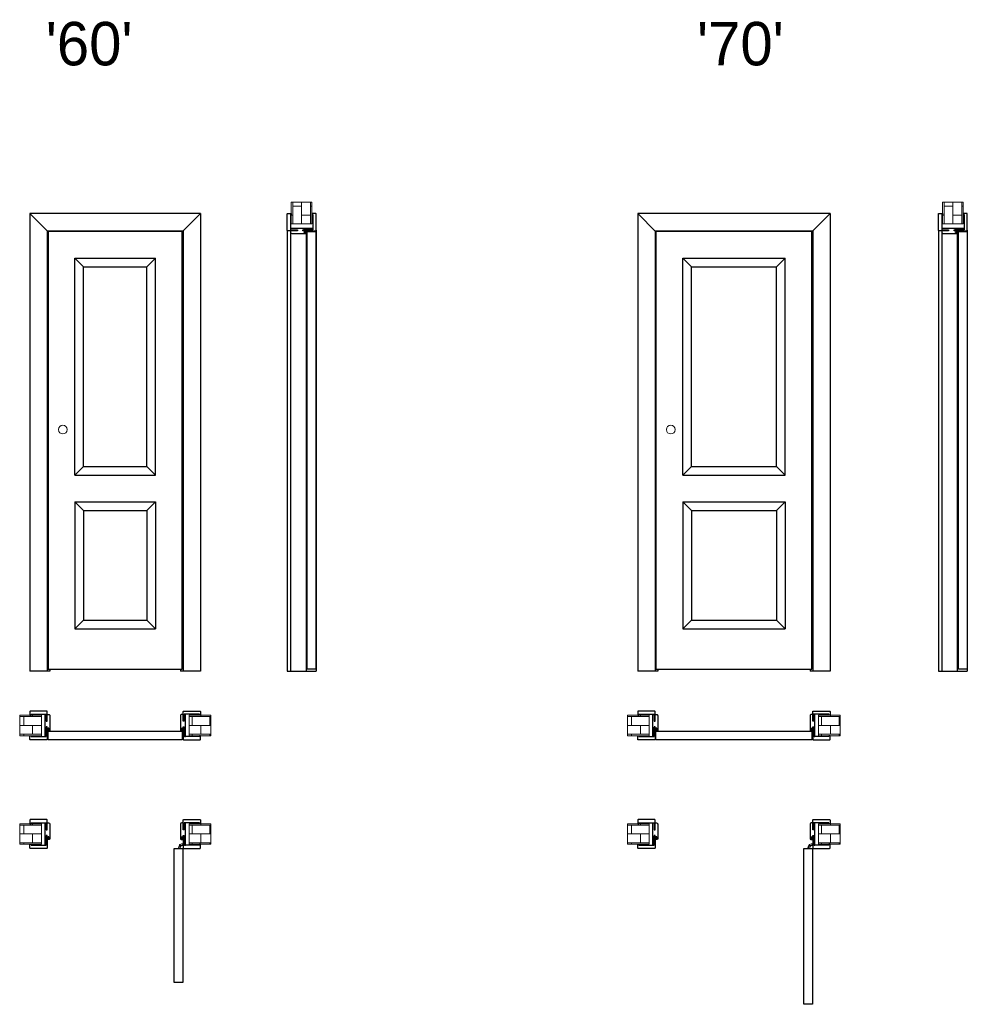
# Model space of a CAD drawing. Header units: millimetres. Extents: x -7516 to 7025, y -7461 to 3001.
# Tile 3 of 7: x -6340 to -1975, y -1535 to 3001. Entities that reach past the tile are written whole.
import ezdxf

# ---------------------------------------------------------------- set-up
doc = ezdxf.new("R2010")
doc.units = ezdxf.units.MM
doc.header["$LTSCALE"] = 0.5
for name, color, linetype, lineweight in [('cienka', 7, 'Continuous', 13), ('główna', 7, 'Continuous', 25), ('wymiary', 7, 'Continuous', 13)]:
    doc.layers.add(name, color=color, linetype=linetype, lineweight=lineweight)
doc.styles.get("Standard").update_dxf_attribs({"font": 'arial.ttf'})

msp = doc.modelspace()

# ---------------------------------------------------------------- hatches: boundary and pattern name
at = {"layer": 'cienka'}
h = msp.add_hatch(dxfattribs=at)
h.set_pattern_fill('AR-B816', color=256, scale=0.2, angle=90)
h.set_pattern_definition([(90, (-5041.3, 2060), (-40.64, 2e-15), []), (180, (-5041.3, 2060), (-40.64, -40.64), [40.64, -40.64])])
h.paths.add_polyline_path([(-4993.8, 2160), (-4993.8, 2060), (-5088.8, 2060), (-5088.8, 2160)])
h = msp.add_hatch(dxfattribs=at)
h.set_pattern_fill('AR-B816', color=256, scale=0.2, angle=90)
h.set_pattern_definition([(90, (-2041.3, 2060), (-40.64, 2e-15), []), (180, (-2041.3, 2060), (-40.64, -40.64), [40.64, -40.64])])
h.paths.add_polyline_path([(-1993.8, 2160), (-1993.8, 2060), (-2088.8, 2060), (-2088.8, 2160)])
h = msp.add_hatch(color=256, dxfattribs=at)
h.dxf.hatch_style = 1
h.paths.add_polyline_path([(-5021.6, 2021.6), (-5021.6, 2020.6, 0.325014), (-5021.4, 2020.3), (-5021, 2020.1), (-5021, 2016), (-5017, 2016), (-5017, 2017.9, -0.165166), (-5016.3, 2019.2, 0.233182), (-5015.8, 2020), (-5015.8, 2027.5, 0.867797), (-5016.5, 2027.6), (-5018.3, 2022.4, -0.774953), (-5018.9, 2022.4), (-5020.1, 2026.8, -0.423904), (-5019.3, 2027.6, 0.979906), (-5019.3, 2028), (-5019.6, 2028, 0.157892), (-5020, 2027.9, -0.126306), (-5021, 2027.5), (-5021, 2024), (-5026.8, 2024, 0.414377), (-5027.5, 2023.3, 0.073964), (-5027.5, 2023, 0.160171), (-5024.6, 2020.2), (-5024.1, 2020.7, -0.189326), (-5026.5, 2022.9, -1.179661), (-5026.2, 2023), (-5026.2, 2022.9), (-5025.6, 2022.7, -0.09385), (-5022.7, 2020.2), (-5022.3, 2020.5, -0.092298), (-5023.5, 2022, -0.624355), (-5023.2, 2022.3), (-5022, 2022.1, -0.359392)])
h.paths.add_polyline_path([(-5020.1, 2023.6), (-5020.6, 2026.3), (-5019.4, 2022.2, 0.775078), (-5017.7, 2022.2), (-5016.9, 2024.4, 0.065722), (-5016.4, 2026.5, -1.252378), (-5016.1, 2026.4, 0.127045), (-5016.5, 2025), (-5016.5, 2020, -0.177048), (-5016.6, 2019.6, 0.075328), (-5017.5, 2018.6, -0.688866), (-5017.9, 2018.5, 0.132303), (-5018.2, 2019), (-5020.1, 2020.9)], flags=16)
h.paths.add_polyline_path([(-5020.1, 2020.1), (-5017.8, 2017.8), (-5017.8, 2016.8), (-5020.1, 2016.8)], flags=16)
h = msp.add_hatch(color=256, dxfattribs=at)
h.dxf.hatch_style = 1
h.paths.add_polyline_path([(-2021.6, 2021.6), (-2021.6, 2020.6, 0.325014), (-2021.4, 2020.3), (-2021, 2020.1), (-2021, 2016), (-2017, 2016), (-2017, 2017.9, -0.165166), (-2016.3, 2019.2, 0.233182), (-2015.8, 2020), (-2015.8, 2027.5, 0.867797), (-2016.5, 2027.6), (-2018.3, 2022.4, -0.774953), (-2018.9, 2022.4), (-2020.1, 2026.8, -0.423904), (-2019.3, 2027.6, 0.979906), (-2019.3, 2028), (-2019.6, 2028, 0.157892), (-2020, 2027.9, -0.126306), (-2021, 2027.5), (-2021, 2024), (-2026.8, 2024, 0.414377), (-2027.5, 2023.3, 0.073964), (-2027.5, 2023, 0.160171), (-2024.6, 2020.2), (-2024.1, 2020.7, -0.189326), (-2026.5, 2022.9, -1.179661), (-2026.2, 2023), (-2026.2, 2022.9), (-2025.6, 2022.7, -0.09385), (-2022.7, 2020.2), (-2022.3, 2020.5, -0.092298), (-2023.5, 2022, -0.624355), (-2023.2, 2022.3), (-2022, 2022.1, -0.359392)])
h.paths.add_polyline_path([(-2020.1, 2023.6), (-2020.6, 2026.3), (-2019.4, 2022.2, 0.775078), (-2017.7, 2022.2), (-2016.9, 2024.4, 0.065722), (-2016.4, 2026.5, -1.252378), (-2016.1, 2026.4, 0.127045), (-2016.5, 2025), (-2016.5, 2020, -0.177048), (-2016.6, 2019.6, 0.075328), (-2017.5, 2018.6, -0.688866), (-2017.9, 2018.5, 0.132303), (-2018.2, 2019), (-2020.1, 2020.9)], flags=16)
h.paths.add_polyline_path([(-2020.1, 2020.1), (-2017.8, 2017.8), (-2017.8, 2016.8), (-2020.1, 2016.8)], flags=16)
h = msp.add_hatch(dxfattribs=at)
h.set_pattern_fill('AR-B816', color=256, scale=0.2)
h.set_pattern_definition([(0, (-6240, -250.7), (0, 40.64), []), (90, (-6240, -250.7), (-40.64, 40.64), [40.64, -40.64])])
h.paths.add_polyline_path([(-6340, -298.2), (-6240, -298.2), (-6240, -203.2), (-6340, -203.2)])
h = msp.add_hatch(dxfattribs=at)
h.set_pattern_fill('AR-B816', color=256, scale=0.2)
h.set_pattern_definition([(0, (-6440, -250.7), (0, 40.64), []), (90, (-6440, -250.7), (-40.64, 40.64), [40.64, -40.64])])
h.paths.add_polyline_path([(-5460, -298.2), (-5560, -298.2), (-5560, -203.2), (-5460, -203.2)])
h = msp.add_hatch(dxfattribs=at)
h.set_pattern_fill('AR-B816', color=256, scale=0.2)
h.set_pattern_definition([(0, (-3440, -250.7), (0, 40.64), []), (90, (-3440, -250.7), (-40.64, 40.64), [40.64, -40.64])])
h.paths.add_polyline_path([(-3540, -298.2), (-3440, -298.2), (-3440, -203.2), (-3540, -203.2)])
h = msp.add_hatch(dxfattribs=at)
h.set_pattern_fill('AR-B816', color=256, scale=0.2)
h.set_pattern_definition([(0, (-3540, -250.7), (0, 40.64), []), (90, (-3540, -250.7), (-40.64, 40.64), [40.64, -40.64])])
h.paths.add_polyline_path([(-2560, -298.2), (-2660, -298.2), (-2660, -203.2), (-2560, -203.2)])
h = msp.add_hatch(color=256, dxfattribs=at)
h.dxf.hatch_style = 1
h.paths.add_polyline_path([(-6207.3, -268.8), (-6207.1, -270, 1.393865), (-6205.8, -270.5, -0.60272), (-6205.3, -270.6), (-6205.1, -271), (-6201, -271), (-6201, -275), (-6202.9, -275, 0.165166), (-6204.2, -275.7, -0.233182), (-6205, -276.2), (-6212.5, -276.2, -0.83504), (-6212.6, -275.5), (-6207.3, -273.7, 0.745218), (-6207.4, -273.1), (-6211.8, -271.9, 0.419418), (-6212.6, -272.7, -1.009485), (-6213, -272.7), (-6213, -272.2, 0.150738), (-6212.5, -271), (-6209, -271), (-6209, -265.3, -0.630775), (-6207.8, -264.6, -0.151937), (-6205.2, -267.4), (-6205.7, -267.9, 0.188799), (-6207.9, -265.5), (-6207.7, -266.4, 0.09385), (-6205.2, -269.3), (-6205.5, -269.7, 0.092299), (-6207, -268.5, 0.624925)])
h.paths.add_polyline_path([(-6205.9, -271.9), (-6204, -273.8, 0.112212), (-6203.6, -274.1, -0.864372), (-6203.6, -274.5, 0.067165), (-6204.5, -275.3, -0.238784), (-6205, -275.5), (-6210, -275.5, 0.127045), (-6211.4, -275.9, -1.252378), (-6211.5, -275.6, 0.07005), (-6209.3, -275.1), (-6207.1, -274.3, 0.808837), (-6207.4, -272.6), (-6207.6, -272.5), (-6211.2, -271.4), (-6208.6, -271.9)], flags=16)
h.paths.add_polyline_path([(-6205.1, -271.9), (-6201.8, -271.9), (-6201.8, -274.2), (-6202.8, -274.2)], flags=16)
h = msp.add_hatch(color=256, dxfattribs=at)
h.dxf.hatch_style = 1
h.paths.add_polyline_path([(-5593.4, -270.4), (-5594.5, -270.4, 0.325014), (-5594.7, -270.6), (-5594.9, -271), (-5599, -271), (-5599, -275), (-5597.1, -275, -0.165166), (-5595.8, -275.7, 0.233182), (-5595, -276.2), (-5587.5, -276.2, 0.867797), (-5587.4, -275.5), (-5592.6, -273.7, -0.733325), (-5592.7, -273.2), (-5588.2, -271.9, -0.423904), (-5587.4, -272.7, 0.979906), (-5587, -272.7), (-5587, -272.4, 0.157892), (-5587.1, -272, -0.126306), (-5587.5, -271), (-5591, -271), (-5591, -265.2, 0.414377), (-5591.8, -264.5, 0.073964), (-5592, -264.5, 0.160171), (-5594.8, -267.4), (-5594.3, -267.9, -0.189326), (-5592.1, -265.5, -1.179661), (-5592, -265.8), (-5592.1, -265.8), (-5592.3, -266.4, -0.09385), (-5594.8, -269.3), (-5594.5, -269.7, -0.092298), (-5593, -268.5, -0.624355), (-5592.7, -268.8), (-5592.9, -270, -0.359392)])
h.paths.add_polyline_path([(-5591.4, -271.9), (-5588.8, -271.4), (-5592.8, -272.6, 0.775078), (-5592.8, -274.3), (-5590.6, -275.1, 0.065722), (-5588.5, -275.6, -1.252378), (-5588.6, -275.9, 0.127045), (-5590, -275.5), (-5595, -275.5, -0.177048), (-5595.4, -275.4, 0.075328), (-5596.4, -274.5, -0.688866), (-5596.5, -274.1, 0.132303), (-5596, -273.8), (-5594.1, -271.9)], flags=16)
h.paths.add_polyline_path([(-5594.9, -271.9), (-5597.2, -274.2), (-5598.2, -274.2), (-5598.2, -271.9)], flags=16)
h = msp.add_hatch(color=256, dxfattribs=at)
h.dxf.hatch_style = 1
h.paths.add_polyline_path([(-3407.3, -268.8), (-3407.1, -270, 1.393865), (-3405.8, -270.5, -0.60272), (-3405.3, -270.6), (-3405.1, -271), (-3401, -271), (-3401, -275), (-3402.9, -275, 0.165166), (-3404.2, -275.7, -0.233182), (-3405, -276.2), (-3412.5, -276.2, -0.83504), (-3412.6, -275.5), (-3407.3, -273.7, 0.745218), (-3407.4, -273.1), (-3411.8, -271.9, 0.419418), (-3412.6, -272.7, -1.009485), (-3413, -272.7), (-3413, -272.2, 0.150738), (-3412.5, -271), (-3409, -271), (-3409, -265.3, -0.630775), (-3407.8, -264.6, -0.151937), (-3405.2, -267.4), (-3405.7, -267.9, 0.188799), (-3407.9, -265.5), (-3407.7, -266.4, 0.09385), (-3405.2, -269.3), (-3405.5, -269.7, 0.092299), (-3407, -268.5, 0.624925)])
h.paths.add_polyline_path([(-3405.9, -271.9), (-3404, -273.8, 0.112212), (-3403.6, -274.1, -0.864372), (-3403.6, -274.5, 0.067165), (-3404.5, -275.3, -0.238784), (-3405, -275.5), (-3410, -275.5, 0.127045), (-3411.4, -275.9, -1.252378), (-3411.5, -275.6, 0.07005), (-3409.3, -275.1), (-3407.1, -274.3, 0.808837), (-3407.4, -272.6), (-3407.6, -272.5), (-3411.2, -271.4), (-3408.6, -271.9)], flags=16)
h.paths.add_polyline_path([(-3405.1, -271.9), (-3401.8, -271.9), (-3401.8, -274.2), (-3402.8, -274.2)], flags=16)
h = msp.add_hatch(color=256, dxfattribs=at)
h.dxf.hatch_style = 1
h.paths.add_polyline_path([(-2693.4, -270.4), (-2694.5, -270.4, 0.325014), (-2694.7, -270.6), (-2694.9, -271), (-2699, -271), (-2699, -275), (-2697.1, -275, -0.165166), (-2695.8, -275.7, 0.233182), (-2695, -276.2), (-2687.5, -276.2, 0.867797), (-2687.4, -275.5), (-2692.6, -273.7, -0.733325), (-2692.7, -273.2), (-2688.2, -271.9, -0.423904), (-2687.4, -272.7, 0.979906), (-2687, -272.7), (-2687, -272.4, 0.157892), (-2687.1, -272, -0.126306), (-2687.5, -271), (-2691, -271), (-2691, -265.2, 0.414377), (-2691.8, -264.5, 0.073964), (-2692, -264.5, 0.160171), (-2694.8, -267.4), (-2694.3, -267.9, -0.189326), (-2692.1, -265.5, -1.179661), (-2692, -265.8), (-2692.1, -265.8), (-2692.3, -266.4, -0.09385), (-2694.8, -269.3), (-2694.5, -269.7, -0.092298), (-2693, -268.5, -0.624355), (-2692.7, -268.8), (-2692.9, -270, -0.359392)])
h.paths.add_polyline_path([(-2691.4, -271.9), (-2688.8, -271.4), (-2692.8, -272.6, 0.775078), (-2692.8, -274.3), (-2690.6, -275.1, 0.065722), (-2688.5, -275.6, -1.252378), (-2688.6, -275.9, 0.127045), (-2690, -275.5), (-2695, -275.5, -0.177048), (-2695.4, -275.4, 0.075328), (-2696.4, -274.5, -0.688866), (-2696.5, -274.1, 0.132303), (-2696, -273.8), (-2694.1, -271.9)], flags=16)
h.paths.add_polyline_path([(-2694.9, -271.9), (-2697.2, -274.2), (-2698.2, -274.2), (-2698.2, -271.9)], flags=16)
h = msp.add_hatch(dxfattribs=at)
h.set_pattern_fill('AR-B816', color=256, scale=0.2)
h.set_pattern_definition([(0, (-6240, -750.7), (0, 40.64), []), (90, (-6240, -750.7), (-40.64, 40.64), [40.64, -40.64])])
h.paths.add_polyline_path([(-6340, -798.2), (-6240, -798.2), (-6240, -703.2), (-6340, -703.2)])
h = msp.add_hatch(dxfattribs=at)
h.set_pattern_fill('AR-B816', color=256, scale=0.2)
h.set_pattern_definition([(0, (-6440, -750.7), (0, 40.64), []), (90, (-6440, -750.7), (-40.64, 40.64), [40.64, -40.64])])
h.paths.add_polyline_path([(-5460, -798.2), (-5560, -798.2), (-5560, -703.2), (-5460, -703.2)])
h = msp.add_hatch(dxfattribs=at)
h.set_pattern_fill('AR-B816', color=256, scale=0.2)
h.set_pattern_definition([(0, (-3440, -750.7), (0, 40.64), []), (90, (-3440, -750.7), (-40.64, 40.64), [40.64, -40.64])])
h.paths.add_polyline_path([(-3540, -798.2), (-3440, -798.2), (-3440, -703.2), (-3540, -703.2)])
h = msp.add_hatch(dxfattribs=at)
h.set_pattern_fill('AR-B816', color=256, scale=0.2)
h.set_pattern_definition([(0, (-3540, -750.7), (0, 40.64), []), (90, (-3540, -750.7), (-40.64, 40.64), [40.64, -40.64])])
h.paths.add_polyline_path([(-2560, -798.2), (-2660, -798.2), (-2660, -703.2), (-2560, -703.2)])
h = msp.add_hatch(color=256, dxfattribs=at)
h.dxf.hatch_style = 1
h.paths.add_polyline_path([(-6207.3, -768.8), (-6207.1, -770, 1.393865), (-6205.8, -770.5, -0.60272), (-6205.3, -770.6), (-6205.1, -771), (-6201, -771), (-6201, -775), (-6202.9, -775, 0.165166), (-6204.2, -775.7, -0.233182), (-6205, -776.2), (-6212.5, -776.2, -0.83504), (-6212.6, -775.5), (-6207.3, -773.7, 0.745218), (-6207.4, -773.1), (-6211.8, -771.9, 0.419418), (-6212.6, -772.7, -1.009485), (-6213, -772.7), (-6213, -772.2, 0.150738), (-6212.5, -771), (-6209, -771), (-6209, -765.3, -0.630775), (-6207.8, -764.6, -0.151937), (-6205.2, -767.4), (-6205.7, -767.9, 0.188799), (-6207.9, -765.5), (-6207.7, -766.4, 0.09385), (-6205.2, -769.3), (-6205.5, -769.7, 0.092299), (-6207, -768.5, 0.624925)])
h.paths.add_polyline_path([(-6205.9, -771.9), (-6204, -773.8, 0.112212), (-6203.6, -774.1, -0.864372), (-6203.6, -774.5, 0.067165), (-6204.5, -775.3, -0.238784), (-6205, -775.5), (-6210, -775.5, 0.127045), (-6211.4, -775.9, -1.252378), (-6211.5, -775.6, 0.07005), (-6209.3, -775.1), (-6207.1, -774.3, 0.808837), (-6207.4, -772.6), (-6207.6, -772.5), (-6211.2, -771.4), (-6208.6, -771.9)], flags=16)
h.paths.add_polyline_path([(-6205.1, -771.9), (-6201.8, -771.9), (-6201.8, -774.2), (-6202.8, -774.2)], flags=16)
h = msp.add_hatch(color=256, dxfattribs=at)
h.dxf.hatch_style = 1
h.paths.add_polyline_path([(-5593.4, -770.4), (-5594.5, -770.4, 0.325014), (-5594.7, -770.6), (-5594.9, -771), (-5599, -771), (-5599, -775), (-5597.1, -775, -0.165166), (-5595.8, -775.7, 0.233182), (-5595, -776.2), (-5587.5, -776.2, 0.867797), (-5587.4, -775.5), (-5592.6, -773.7, -0.733325), (-5592.7, -773.2), (-5588.2, -771.9, -0.423904), (-5587.4, -772.7, 0.979906), (-5587, -772.7), (-5587, -772.4, 0.157892), (-5587.1, -772, -0.126306), (-5587.5, -771), (-5591, -771), (-5591, -765.2, 0.414377), (-5591.8, -764.5, 0.073964), (-5592, -764.5, 0.160171), (-5594.8, -767.4), (-5594.3, -767.9, -0.189326), (-5592.1, -765.5, -1.179661), (-5592, -765.8), (-5592.1, -765.8), (-5592.3, -766.4, -0.09385), (-5594.8, -769.3), (-5594.5, -769.7, -0.092298), (-5593, -768.5, -0.624355), (-5592.7, -768.8), (-5592.9, -770, -0.359392)])
h.paths.add_polyline_path([(-5591.4, -771.9), (-5588.8, -771.4), (-5592.8, -772.6, 0.775078), (-5592.8, -774.3), (-5590.6, -775.1, 0.065722), (-5588.5, -775.6, -1.252378), (-5588.6, -775.9, 0.127045), (-5590, -775.5), (-5595, -775.5, -0.177048), (-5595.4, -775.4, 0.075328), (-5596.4, -774.5, -0.688866), (-5596.5, -774.1, 0.132303), (-5596, -773.8), (-5594.1, -771.9)], flags=16)
h.paths.add_polyline_path([(-5594.9, -771.9), (-5597.2, -774.2), (-5598.2, -774.2), (-5598.2, -771.9)], flags=16)
h = msp.add_hatch(color=256, dxfattribs=at)
h.dxf.hatch_style = 1
h.paths.add_polyline_path([(-3407.3, -768.8), (-3407.1, -770, 1.393865), (-3405.8, -770.5, -0.60272), (-3405.3, -770.6), (-3405.1, -771), (-3401, -771), (-3401, -775), (-3402.9, -775, 0.165166), (-3404.2, -775.7, -0.233182), (-3405, -776.2), (-3412.5, -776.2, -0.83504), (-3412.6, -775.5), (-3407.3, -773.7, 0.745218), (-3407.4, -773.1), (-3411.8, -771.9, 0.419418), (-3412.6, -772.7, -1.009485), (-3413, -772.7), (-3413, -772.2, 0.150738), (-3412.5, -771), (-3409, -771), (-3409, -765.3, -0.630775), (-3407.8, -764.6, -0.151937), (-3405.2, -767.4), (-3405.7, -767.9, 0.188799), (-3407.9, -765.5), (-3407.7, -766.4, 0.09385), (-3405.2, -769.3), (-3405.5, -769.7, 0.092299), (-3407, -768.5, 0.624925)])
h.paths.add_polyline_path([(-3405.9, -771.9), (-3404, -773.8, 0.112212), (-3403.6, -774.1, -0.864372), (-3403.6, -774.5, 0.067165), (-3404.5, -775.3, -0.238784), (-3405, -775.5), (-3410, -775.5, 0.127045), (-3411.4, -775.9, -1.252378), (-3411.5, -775.6, 0.07005), (-3409.3, -775.1), (-3407.1, -774.3, 0.808837), (-3407.4, -772.6), (-3407.6, -772.5), (-3411.2, -771.4), (-3408.6, -771.9)], flags=16)
h.paths.add_polyline_path([(-3405.1, -771.9), (-3401.8, -771.9), (-3401.8, -774.2), (-3402.8, -774.2)], flags=16)
h = msp.add_hatch(color=256, dxfattribs=at)
h.dxf.hatch_style = 1
h.paths.add_polyline_path([(-2693.4, -770.4), (-2694.5, -770.4, 0.325014), (-2694.7, -770.6), (-2694.9, -771), (-2699, -771), (-2699, -775), (-2697.1, -775, -0.165166), (-2695.8, -775.7, 0.233182), (-2695, -776.2), (-2687.5, -776.2, 0.867797), (-2687.4, -775.5), (-2692.6, -773.7, -0.733325), (-2692.7, -773.2), (-2688.2, -771.9, -0.423904), (-2687.4, -772.7, 0.979906), (-2687, -772.7), (-2687, -772.4, 0.157892), (-2687.1, -772, -0.126306), (-2687.5, -771), (-2691, -771), (-2691, -765.2, 0.414377), (-2691.8, -764.5, 0.073964), (-2692, -764.5, 0.160171), (-2694.8, -767.4), (-2694.3, -767.9, -0.189326), (-2692.1, -765.5, -1.179661), (-2692, -765.8), (-2692.1, -765.8), (-2692.3, -766.4, -0.09385), (-2694.8, -769.3), (-2694.5, -769.7, -0.092298), (-2693, -768.5, -0.624355), (-2692.7, -768.8), (-2692.9, -770, -0.359392)])
h.paths.add_polyline_path([(-2691.4, -771.9), (-2688.8, -771.4), (-2692.8, -772.6, 0.775078), (-2692.8, -774.3), (-2690.6, -775.1, 0.065722), (-2688.5, -775.6, -1.252378), (-2688.6, -775.9, 0.127045), (-2690, -775.5), (-2695, -775.5, -0.177048), (-2695.4, -775.4, 0.075328), (-2696.4, -774.5, -0.688866), (-2696.5, -774.1, 0.132303), (-2696, -773.8), (-2694.1, -771.9)], flags=16)
h.paths.add_polyline_path([(-2694.9, -771.9), (-2697.2, -774.2), (-2698.2, -774.2), (-2698.2, -771.9)], flags=16)

# ---------------------------------------------------------------- linework, layer by layer
for points in [[(-5021, 2027.5), (-5021, 2024), (-5026.8, 2024, 0.414377), (-5027.5, 2023.3, 0.073964), (-5027.5, 2023, 0.160171), (-5024.6, 2020.2), (-5024.1, 2020.7, -0.189326), (-5026.5, 2022.9, -1.179661), (-5026.2, 2023), (-5026.2, 2022.9), (-5025.6, 2022.7, -0.09385), (-5022.7, 2020.2), (-5022.3, 2020.5, -0.092299), (-5023.5, 2022, -0.624306), (-5023.2, 2022.3), (-5022, 2022.1, -0.359392), (-5021.6, 2021.6), (-5021.6, 2020.6, 0.324495), (-5021.4, 2020.3), (-5021, 2020.1), (-5021, 2016), (-5017, 2016), (-5017, 2017.9, -0.165166), (-5016.3, 2019.2, 0.233182), (-5015.8, 2020), (-5015.8, 2027.5, 0.867797), (-5016.5, 2027.6), (-5018.3, 2022.4, -0.774953), (-5018.9, 2022.4), (-5020.1, 2026.8, -0.423904), (-5019.3, 2027.6, 0.979527), (-5019.3, 2028), (-5019.6, 2028, 0.157892), (-5020, 2027.9, -0.126306), (-5021, 2027.5)], [(-5020.6, 2026.3), (-5020.1, 2023.6), (-5020.1, 2020.9), (-5018.2, 2019, -0.132303), (-5017.9, 2018.5, 0.688866), (-5017.5, 2018.6, -0.077159), (-5017.5, 2018.6, -0.075328), (-5016.6, 2019.6, 0.176759), (-5016.5, 2020), (-5016.5, 2025, -0.127045), (-5016.1, 2026.4, 1.225279), (-5016.4, 2026.5, -0.065963), (-5016.9, 2024.4), (-5017.7, 2022.2, -0.775078), (-5019.4, 2022.2)], [(-2021, 2027.5), (-2021, 2024), (-2026.8, 2024, 0.414377), (-2027.5, 2023.3, 0.073964), (-2027.5, 2023, 0.160171), (-2024.6, 2020.2), (-2024.1, 2020.7, -0.189326), (-2026.5, 2022.9, -1.179661), (-2026.2, 2023), (-2026.2, 2022.9), (-2025.6, 2022.7, -0.09385), (-2022.7, 2020.2), (-2022.3, 2020.5, -0.092299), (-2023.5, 2022, -0.624306), (-2023.2, 2022.3), (-2022, 2022.1, -0.359392), (-2021.6, 2021.6), (-2021.6, 2020.6, 0.324495), (-2021.4, 2020.3), (-2021, 2020.1), (-2021, 2016), (-2017, 2016), (-2017, 2017.9, -0.165166), (-2016.3, 2019.2, 0.233182), (-2015.8, 2020), (-2015.8, 2027.5, 0.867797), (-2016.5, 2027.6), (-2018.3, 2022.4, -0.774953), (-2018.9, 2022.4), (-2020.1, 2026.8, -0.423904), (-2019.3, 2027.6, 0.979527), (-2019.3, 2028), (-2019.6, 2028, 0.157892), (-2020, 2027.9, -0.126306), (-2021, 2027.5)], [(-2020.6, 2026.3), (-2020.1, 2023.6), (-2020.1, 2020.9), (-2018.2, 2019, -0.132303), (-2017.9, 2018.5, 0.688866), (-2017.5, 2018.6, -0.077159), (-2017.5, 2018.6, -0.075328), (-2016.6, 2019.6, 0.176759), (-2016.5, 2020), (-2016.5, 2025, -0.127045), (-2016.1, 2026.4, 1.225279), (-2016.4, 2026.5, -0.065963), (-2016.9, 2024.4), (-2017.7, 2022.2, -0.775078), (-2019.4, 2022.2)], [(-6212.5, -271), (-6209, -271), (-6209, -265.2, -0.414377), (-6208.2, -264.5, -0.073964), (-6208, -264.5, -0.160171), (-6205.2, -267.4), (-6205.7, -267.9, 0.189326), (-6207.9, -265.5, 1.179661), (-6208, -265.8), (-6207.9, -265.8), (-6207.7, -266.4, 0.09385), (-6205.2, -269.3), (-6205.5, -269.7, 0.092299), (-6207, -268.5, 0.624306), (-6207.3, -268.8), (-6207.1, -270, 0.359392), (-6206.6, -270.4), (-6205.5, -270.4, -0.324495), (-6205.3, -270.6), (-6205.1, -271), (-6201, -271), (-6201, -275), (-6202.9, -275, 0.165166), (-6204.2, -275.7, -0.233182), (-6205, -276.2), (-6212.5, -276.2, -0.867797), (-6212.6, -275.5), (-6207.4, -273.7, 0.774953), (-6207.4, -273.1), (-6211.8, -271.9, 0.423904), (-6212.6, -272.7, -0.979527), (-6213, -272.7), (-6213, -272.4, -0.157892), (-6212.9, -272, 0.126306), (-6212.5, -271)], [(-6211.2, -271.4), (-6208.6, -271.9), (-6205.9, -271.9), (-6204, -273.8, 0.132303), (-6203.5, -274.1, -0.688866), (-6203.6, -274.5, 0.077159), (-6203.6, -274.5, 0.075328), (-6204.6, -275.4, -0.176759), (-6205, -275.5), (-6210, -275.5, 0.127045), (-6211.4, -275.9, -1.225279), (-6211.5, -275.6, 0.065963), (-6209.4, -275.1), (-6207.2, -274.3, 0.775078), (-6207.2, -272.6)], [(-5587.5, -271), (-5591, -271), (-5591, -265.2, 0.414377), (-5591.8, -264.5, 0.073964), (-5592, -264.5, 0.160171), (-5594.8, -267.4), (-5594.3, -267.9, -0.189326), (-5592.1, -265.5, -1.179661), (-5592, -265.8), (-5592.1, -265.8), (-5592.3, -266.4, -0.09385), (-5594.8, -269.3), (-5594.5, -269.7, -0.092299), (-5593, -268.5, -0.624306), (-5592.7, -268.8), (-5592.9, -270, -0.359392), (-5593.4, -270.4), (-5594.5, -270.4, 0.324495), (-5594.7, -270.6), (-5594.9, -271), (-5599, -271), (-5599, -275), (-5597.1, -275, -0.165166), (-5595.8, -275.7, 0.233182), (-5595, -276.2), (-5587.5, -276.2, 0.867797), (-5587.4, -275.5), (-5592.6, -273.7, -0.774953), (-5592.6, -273.1), (-5588.2, -271.9, -0.423904), (-5587.4, -272.7, 0.979527), (-5587, -272.7), (-5587, -272.4, 0.157892), (-5587.1, -272, -0.126306), (-5587.5, -271)], [(-5588.8, -271.4), (-5591.4, -271.9), (-5594.1, -271.9), (-5596, -273.8, -0.132303), (-5596.5, -274.1, 0.688866), (-5596.4, -274.5, -0.077159), (-5596.4, -274.5, -0.075328), (-5595.4, -275.4, 0.176759), (-5595, -275.5), (-5590, -275.5, -0.127045), (-5588.6, -275.9, 1.225279), (-5588.5, -275.6, -0.065963), (-5590.6, -275.1), (-5592.8, -274.3, -0.775078), (-5592.8, -272.6)], [(-3412.5, -271), (-3409, -271), (-3409, -265.2, -0.414377), (-3408.2, -264.5, -0.073964), (-3408, -264.5, -0.160171), (-3405.2, -267.4), (-3405.7, -267.9, 0.189326), (-3407.9, -265.5, 1.179661), (-3408, -265.8), (-3407.9, -265.8), (-3407.7, -266.4, 0.09385), (-3405.2, -269.3), (-3405.5, -269.7, 0.092299), (-3407, -268.5, 0.624306), (-3407.3, -268.8), (-3407.1, -270, 0.359392), (-3406.6, -270.4), (-3405.5, -270.4, -0.324495), (-3405.3, -270.6), (-3405.1, -271), (-3401, -271), (-3401, -275), (-3402.9, -275, 0.165166), (-3404.2, -275.7, -0.233182), (-3405, -276.2), (-3412.5, -276.2, -0.867797), (-3412.6, -275.5), (-3407.4, -273.7, 0.774953), (-3407.4, -273.1), (-3411.8, -271.9, 0.423904), (-3412.6, -272.7, -0.979527), (-3413, -272.7), (-3413, -272.4, -0.157892), (-3412.9, -272, 0.126306), (-3412.5, -271)], [(-3411.2, -271.4), (-3408.6, -271.9), (-3405.9, -271.9), (-3404, -273.8, 0.132303), (-3403.5, -274.1, -0.688866), (-3403.6, -274.5, 0.077159), (-3403.6, -274.5, 0.075328), (-3404.6, -275.4, -0.176759), (-3405, -275.5), (-3410, -275.5, 0.127045), (-3411.4, -275.9, -1.225279), (-3411.5, -275.6, 0.065963), (-3409.4, -275.1), (-3407.2, -274.3, 0.775078), (-3407.2, -272.6)], [(-2687.5, -271), (-2691, -271), (-2691, -265.2, 0.414377), (-2691.8, -264.5, 0.073964), (-2692, -264.5, 0.160171), (-2694.8, -267.4), (-2694.3, -267.9, -0.189326), (-2692.1, -265.5, -1.179661), (-2692, -265.8), (-2692.1, -265.8), (-2692.3, -266.4, -0.09385), (-2694.8, -269.3), (-2694.5, -269.7, -0.092299), (-2693, -268.5, -0.624306), (-2692.7, -268.8), (-2692.9, -270, -0.359392), (-2693.4, -270.4), (-2694.5, -270.4, 0.324495), (-2694.7, -270.6), (-2694.9, -271), (-2699, -271), (-2699, -275), (-2697.1, -275, -0.165166), (-2695.8, -275.7, 0.233182), (-2695, -276.2), (-2687.5, -276.2, 0.867797), (-2687.4, -275.5), (-2692.6, -273.7, -0.774953), (-2692.6, -273.1), (-2688.2, -271.9, -0.423904), (-2687.4, -272.7, 0.979527), (-2687, -272.7), (-2687, -272.4, 0.157892), (-2687.1, -272, -0.126306), (-2687.5, -271)], [(-2688.8, -271.4), (-2691.4, -271.9), (-2694.1, -271.9), (-2696, -273.8, -0.132303), (-2696.5, -274.1, 0.688866), (-2696.4, -274.5, -0.077159), (-2696.4, -274.5, -0.075328), (-2695.4, -275.4, 0.176759), (-2695, -275.5), (-2690, -275.5, -0.127045), (-2688.6, -275.9, 1.225279), (-2688.5, -275.6, -0.065963), (-2690.6, -275.1), (-2692.8, -274.3, -0.775078), (-2692.8, -272.6)], [(-6212.5, -771), (-6209, -771), (-6209, -765.2, -0.414377), (-6208.2, -764.5, -0.073964), (-6208, -764.5, -0.160171), (-6205.2, -767.4), (-6205.7, -767.9, 0.189326), (-6207.9, -765.5, 1.179661), (-6208, -765.8), (-6207.9, -765.8), (-6207.7, -766.4, 0.09385), (-6205.2, -769.3), (-6205.5, -769.7, 0.092299), (-6207, -768.5, 0.624306), (-6207.3, -768.8), (-6207.1, -770, 0.359392), (-6206.6, -770.4), (-6205.5, -770.4, -0.324495), (-6205.3, -770.6), (-6205.1, -771), (-6201, -771), (-6201, -775), (-6202.9, -775, 0.165166), (-6204.2, -775.7, -0.233182), (-6205, -776.2), (-6212.5, -776.2, -0.867797), (-6212.6, -775.5), (-6207.4, -773.7, 0.774953), (-6207.4, -773.1), (-6211.8, -771.9, 0.423904), (-6212.6, -772.7, -0.979527), (-6213, -772.7), (-6213, -772.4, -0.157892), (-6212.9, -772, 0.126306), (-6212.5, -771)], [(-5587.5, -771), (-5591, -771), (-5591, -765.2, 0.414377), (-5591.8, -764.5, 0.073964), (-5592, -764.5, 0.160171), (-5594.8, -767.4), (-5594.3, -767.9, -0.189326), (-5592.1, -765.5, -1.179661), (-5592, -765.8), (-5592.1, -765.8), (-5592.3, -766.4, -0.09385), (-5594.8, -769.3), (-5594.5, -769.7, -0.092299), (-5593, -768.5, -0.624306), (-5592.7, -768.8), (-5592.9, -770, -0.359392), (-5593.4, -770.4), (-5594.5, -770.4, 0.324495), (-5594.7, -770.6), (-5594.9, -771), (-5599, -771), (-5599, -775), (-5597.1, -775, -0.165166), (-5595.8, -775.7, 0.233182), (-5595, -776.2), (-5587.5, -776.2, 0.867797), (-5587.4, -775.5), (-5592.6, -773.7, -0.774953), (-5592.6, -773.1), (-5588.2, -771.9, -0.423904), (-5587.4, -772.7, 0.979527), (-5587, -772.7), (-5587, -772.4, 0.157892), (-5587.1, -772, -0.126306), (-5587.5, -771)], [(-3412.5, -771), (-3409, -771), (-3409, -765.2, -0.414377), (-3408.2, -764.5, -0.073964), (-3408, -764.5, -0.160171), (-3405.2, -767.4), (-3405.7, -767.9, 0.189326), (-3407.9, -765.5, 1.179661), (-3408, -765.8), (-3407.9, -765.8), (-3407.7, -766.4, 0.09385), (-3405.2, -769.3), (-3405.5, -769.7, 0.092299), (-3407, -768.5, 0.624306), (-3407.3, -768.8), (-3407.1, -770, 0.359392), (-3406.6, -770.4), (-3405.5, -770.4, -0.324495), (-3405.3, -770.6), (-3405.1, -771), (-3401, -771), (-3401, -775), (-3402.9, -775, 0.165166), (-3404.2, -775.7, -0.233182), (-3405, -776.2), (-3412.5, -776.2, -0.867797), (-3412.6, -775.5), (-3407.4, -773.7, 0.774953), (-3407.4, -773.1), (-3411.8, -771.9, 0.423904), (-3412.6, -772.7, -0.979527), (-3413, -772.7), (-3413, -772.4, -0.157892), (-3412.9, -772, 0.126306), (-3412.5, -771)], [(-2687.5, -771), (-2691, -771), (-2691, -765.2, 0.414377), (-2691.8, -764.5, 0.073964), (-2692, -764.5, 0.160171), (-2694.8, -767.4), (-2694.3, -767.9, -0.189326), (-2692.1, -765.5, -1.179661), (-2692, -765.8), (-2692.1, -765.8), (-2692.3, -766.4, -0.09385), (-2694.8, -769.3), (-2694.5, -769.7, -0.092299), (-2693, -768.5, -0.624306), (-2692.7, -768.8), (-2692.9, -770, -0.359392), (-2693.4, -770.4), (-2694.5, -770.4, 0.324495), (-2694.7, -770.6), (-2694.9, -771), (-2699, -771), (-2699, -775), (-2697.1, -775, -0.165166), (-2695.8, -775.7, 0.233182), (-2695, -776.2), (-2687.5, -776.2, 0.867797), (-2687.4, -775.5), (-2692.6, -773.7, -0.774953), (-2692.6, -773.1), (-2688.2, -771.9, -0.423904), (-2687.4, -772.7, 0.979527), (-2687, -772.7), (-2687, -772.4, 0.157892), (-2687.1, -772, -0.126306), (-2687.5, -771)], [(-6211.2, -771.4), (-6208.6, -771.9), (-6205.9, -771.9), (-6204, -773.8, 0.132303), (-6203.5, -774.1, -0.688866), (-6203.6, -774.5, 0.077159), (-6203.6, -774.5, 0.075328), (-6204.6, -775.4, -0.176759), (-6205, -775.5), (-6210, -775.5, 0.127045), (-6211.4, -775.9, -1.225279), (-6211.5, -775.6, 0.065963), (-6209.4, -775.1), (-6207.2, -774.3, 0.775078), (-6207.2, -772.6)], [(-5588.8, -771.4), (-5591.4, -771.9), (-5594.1, -771.9), (-5596, -773.8, -0.132303), (-5596.5, -774.1, 0.688866), (-5596.4, -774.5, -0.077159), (-5596.4, -774.5, -0.075328), (-5595.4, -775.4, 0.176759), (-5595, -775.5), (-5590, -775.5, -0.127045), (-5588.6, -775.9, 1.225279), (-5588.5, -775.6, -0.065963), (-5590.6, -775.1), (-5592.8, -774.3, -0.775078), (-5592.8, -772.6)], [(-3411.2, -771.4), (-3408.6, -771.9), (-3405.9, -771.9), (-3404, -773.8, 0.132303), (-3403.5, -774.1, -0.688866), (-3403.6, -774.5, 0.077159), (-3403.6, -774.5, 0.075328), (-3404.6, -775.4, -0.176759), (-3405, -775.5), (-3410, -775.5, 0.127045), (-3411.4, -775.9, -1.225279), (-3411.5, -775.6, 0.065963), (-3409.4, -775.1), (-3407.2, -774.3, 0.775078), (-3407.2, -772.6)], [(-2688.8, -771.4), (-2691.4, -771.9), (-2694.1, -771.9), (-2696, -773.8, -0.132303), (-2696.5, -774.1, 0.688866), (-2696.4, -774.5, -0.077159), (-2696.4, -774.5, -0.075328), (-2695.4, -775.4, 0.176759), (-2695, -775.5), (-2690, -775.5, -0.127045), (-2688.6, -775.9, 1.225279), (-2688.5, -775.6, -0.065963), (-2690.6, -775.1), (-2692.8, -774.3, -0.775078), (-2692.8, -772.6)]]:
    msp.add_lwpolyline(points, format="xyb", close=True)
for points in [[(-5020.1, 2020.1), (-5020.1, 2016.8), (-5017.8, 2016.8), (-5017.8, 2017.8)], [(-2020.1, 2020.1), (-2020.1, 2016.8), (-2017.8, 2016.8), (-2017.8, 2017.8)], [(-6205.1, -271.9), (-6201.8, -271.9), (-6201.8, -274.2), (-6202.8, -274.2)], [(-5594.9, -271.9), (-5598.2, -271.9), (-5598.2, -274.2), (-5597.2, -274.2)], [(-3405.1, -271.9), (-3401.8, -271.9), (-3401.8, -274.2), (-3402.8, -274.2)], [(-2694.9, -271.9), (-2698.2, -271.9), (-2698.2, -274.2), (-2697.2, -274.2)], [(-6205.1, -771.9), (-6201.8, -771.9), (-6201.8, -774.2), (-6202.8, -774.2)], [(-5594.9, -771.9), (-5598.2, -771.9), (-5598.2, -774.2), (-5597.2, -774.2)], [(-3405.1, -771.9), (-3401.8, -771.9), (-3401.8, -774.2), (-3402.8, -774.2)], [(-2694.9, -771.9), (-2698.2, -771.9), (-2698.2, -774.2), (-2697.2, -774.2)]]:
    msp.add_lwpolyline(points, close=True)
for points in [[(-4993.8, 2160), (-4993.8, 2060), (-5088.8, 2060), (-5088.8, 2160)], [(-1993.8, 2160), (-1993.8, 2060), (-2088.8, 2060), (-2088.8, 2160)], [(-6340, -298.2), (-6240, -298.2), (-6240, -203.2), (-6340, -203.2)], [(-5460, -298.2), (-5560, -298.2), (-5560, -203.2), (-5460, -203.2)], [(-3540, -298.2), (-3440, -298.2), (-3440, -203.2), (-3540, -203.2)], [(-2560, -298.2), (-2660, -298.2), (-2660, -203.2), (-2560, -203.2)], [(-6340, -798.2), (-6240, -798.2), (-6240, -703.2), (-6340, -703.2)], [(-5460, -798.2), (-5560, -798.2), (-5560, -703.2), (-5460, -703.2)], [(-3540, -798.2), (-3440, -798.2), (-3440, -703.2), (-3540, -703.2)], [(-2560, -798.2), (-2660, -798.2), (-2660, -703.2), (-2560, -703.2)]]:
    msp.add_lwpolyline(points, close=True, dxfattribs=at)
for points in [[(-5610.6, -817.2), (-5604.3, -802.2)], [(-2710.6, -817.2), (-2704.3, -802.2)]]:
    msp.add_lwpolyline(points, dxfattribs=at)
for points in [[(-5587, -793.6), (-5601.9, -799.8, 0.235469), (-5604.5, -802.9), (-5606.9, -812.2, 0.198912), (-5606.2, -816.7), (-5605.9, -817.2)], [(-5597.8, -817.2), (-5599.7, -815.8, -0.300966), (-5600.7, -813.2), (-5599.6, -809, -0.26513), (-5598.9, -808.3, 0.291127), (-5595.7, -804.7, -0.201318), (-5595.3, -804), (-5587, -798)], [(-5587, -806.3), (-5588.4, -804.4, 0.300966), (-5591, -803.5), (-5595.2, -804.6, 0.26513), (-5595.9, -805.3)], [(-2687, -793.6), (-2701.9, -799.8, 0.235469), (-2704.5, -802.9), (-2706.9, -812.2, 0.198912), (-2706.2, -816.7), (-2705.9, -817.2)], [(-2697.8, -817.2), (-2699.7, -815.8, -0.300966), (-2700.7, -813.2), (-2699.6, -809, -0.26513), (-2698.9, -808.3, 0.291127), (-2695.7, -804.7, -0.201318), (-2695.3, -804), (-2687, -798)], [(-2687, -806.3), (-2688.4, -804.4, 0.300966), (-2691, -803.5), (-2695.2, -804.6, 0.26513), (-2695.9, -805.3)]]:
    msp.add_lwpolyline(points, format="xyb", dxfattribs=at)
for centre in [(-5600.2, -804), (-2700.2, -804)]:
    msp.add_circle(centre, 2.21, dxfattribs=at)
at = {"layer": 'główna'}
for p, q in [((-6293, 2108), (-6293, 0)), ((-5507, 2108), (-6293, 2108)), ((-6209, 2024), (-6293, 2108)), ((-5507, 2108), (-5591, 2024)), ((-5507, 2108), (-5507, 0)), ((-3493, 2108), (-3493, 0)), ((-2607, 2108), (-3493, 2108)), ((-3409, 2024), (-3493, 2108)), ((-2607, 2108), (-2691, 2024)), ((-2607, 2108), (-2607, 0)), ((-6213, 2028), (-6213, 0)), ((-6213, 2028), (-5587, 2028)), ((-5587, 2028), (-5587, 0)), ((-5107.8, 2031.2), (-5107.8, 0)), ((-5092, 2021.2), (-5092, 0)), ((-5021, 2016), (-5021, 0)), ((-4974.8, 2031.2), (-4974.8, 0)), ((-3413, 2028), (-3413, 0)), ((-3413, 2028), (-2687, 2028)), ((-2687, 2028), (-2687, 0)), ((-2107.8, 2031.2), (-2107.8, 0)), ((-2092, 2021.2), (-2092, 0)), ((-2021, 2016), (-2021, 0)), ((-1974.8, 2031.2), (-1974.8, 0)), ((-6086, 903), (-6086, 1902)), ((-6086, 1902), (-5714, 1902)), ((-6086, 1902), (-6046, 1862)), ((-6046, 943), (-6046, 1862)), ((-6046, 1862), (-5754, 1862)), ((-5714, 1902), (-5754, 1862)), ((-5754, 943), (-5754, 1862)), ((-5714, 903), (-5714, 1902)), ((-3286, 903), (-3286, 1902)), ((-3286, 1902), (-2814, 1902)), ((-3286, 1902), (-3246, 1862)), ((-3246, 943), (-3246, 1862)), ((-3246, 1862), (-2854, 1862)), ((-2814, 1902), (-2854, 1862)), ((-2854, 943), (-2854, 1862)), ((-2814, 903), (-2814, 1902)), ((-6086, 903), (-6046, 943)), ((-6046, 943), (-5754, 943)), ((-5754, 943), (-5714, 903)), ((-3286, 903), (-3246, 943)), ((-3246, 943), (-2854, 943)), ((-2854, 943), (-2814, 903)), ((-6086, 903), (-5714, 903)), ((-3286, 903), (-2814, 903)), ((-6086, 780), (-5714, 780)), ((-6086, 780), (-6086, 194.9)), ((-6086, 780), (-6046, 740)), ((-5714, 780), (-5754, 740)), ((-5714, 780), (-5714, 194.9)), ((-3286, 780), (-2814, 780)), ((-3286, 780), (-3286, 194.9)), ((-3286, 780), (-3246, 740)), ((-2814, 780), (-2854, 740)), ((-2814, 780), (-2814, 194.9)), ((-6046, 740), (-5754, 740)), ((-6046, 740), (-6046, 234.9)), ((-5754, 740), (-5754, 234.9)), ((-3246, 740), (-2854, 740)), ((-3246, 740), (-3246, 234.9)), ((-2854, 740), (-2854, 234.9)), ((-6086, 194.9), (-6046, 234.9)), ((-6046, 234.9), (-5754, 234.9)), ((-5714, 194.9), (-5754, 234.9)), ((-3286, 194.9), (-3246, 234.9)), ((-3246, 234.9), (-2854, 234.9)), ((-2814, 194.9), (-2854, 234.9)), ((-6086, 194.9), (-5714, 194.9)), ((-3286, 194.9), (-2814, 194.9)), ((-6201, 8), (-6201, 0)), ((-5599, 8), (-5599, 0)), ((-3401, 8), (-3401, 0)), ((-2699, 8), (-2699, 0)), ((-6201, 0), (-6293, 0)), ((-5507, 0), (-5599, 0)), ((-5107.8, 0), (-4974.8, 0)), ((-3401, 0), (-3493, 0)), ((-2607, 0), (-2699, 0)), ((-2107.8, 0), (-1974.8, 0))]:
    msp.add_line(p, q, dxfattribs=at)
for points in [[(-5088.8, 2108), (-5088.8, 2102.8), (-5092.6, 2102.8), (-5092.6, 2032.3), (-5063.8, 2032.3), (-5063.8, 2031), (-5066.8, 2028), (-5104.6, 2028, -0.414214), (-5107.8, 2031.2), (-5107.8, 2104.8, -0.414214), (-5104.6, 2108)], [(-4993.8, 2108), (-4993.8, 2102.8), (-4990, 2102.8), (-4990, 2032.3), (-5032.8, 2032.3), (-5032.8, 2031), (-5029.8, 2028), (-4978, 2028, 0.414214), (-4974.8, 2031.2), (-4974.8, 2104.8, 0.414214), (-4978, 2108)], [(-2088.8, 2108), (-2088.8, 2102.8), (-2092.6, 2102.8), (-2092.6, 2032.3), (-2063.8, 2032.3), (-2063.8, 2031), (-2066.8, 2028), (-2104.6, 2028, -0.414214), (-2107.8, 2031.2), (-2107.8, 2104.8, -0.414214), (-2104.6, 2108)], [(-1993.8, 2108), (-1993.8, 2102.8), (-1990, 2102.8), (-1990, 2032.3), (-2032.8, 2032.3), (-2032.8, 2031), (-2029.8, 2028), (-1978, 2028, 0.414214), (-1974.8, 2031.2), (-1974.8, 2104.8, 0.414214), (-1978, 2108)], [(-5092, 2038.2), (-5092, 2034.7), (-5089.8, 2032.5), (-5060.8, 2032.5), (-5060.8, 2028), (-5092, 2028), (-5092, 2021.2, 0.414214), (-5086.8, 2016), (-5021, 2016), (-5021, 2020), (-5029, 2020), (-5029, 2024), (-5021, 2024), (-5021, 2028), (-5035, 2028), (-5035, 2032.5), (-4992, 2032.5), (-4990, 2034.5), (-4990, 2038.2), (-5091.8, 2038.2)], [(-2092, 2038.2), (-2092, 2034.7), (-2089.8, 2032.5), (-2060.8, 2032.5), (-2060.8, 2028), (-2092, 2028), (-2092, 2021.2, 0.414214), (-2086.8, 2016), (-2021, 2016), (-2021, 2020), (-2029, 2020), (-2029, 2024), (-2021, 2024), (-2021, 2028), (-2035, 2028), (-2035, 2032.5), (-1992, 2032.5), (-1990, 2034.5), (-1990, 2038.2), (-2091.8, 2038.2)], [(-6293, -203.2), (-6287.8, -203.2), (-6287.8, -199.4), (-6217.3, -199.4), (-6217.3, -228.2), (-6216, -228.2), (-6213, -225.2), (-6213, -187.4, 0.414214), (-6216.2, -184.2), (-6289.8, -184.2, 0.414214), (-6293, -187.4)], [(-6223.2, -200), (-6219.7, -200), (-6217.5, -202.2), (-6217.5, -231.2), (-6213, -231.2), (-6213, -200), (-6206.2, -200, -0.414214), (-6201, -205.2), (-6201, -271), (-6205, -271), (-6205, -263), (-6209, -263), (-6209, -271), (-6213, -271), (-6213, -257), (-6217.5, -257), (-6217.5, -300), (-6219.5, -302), (-6223.2, -302), (-6223.2, -200.2)], [(-5576.8, -200), (-5580.3, -200), (-5582.5, -202.2), (-5582.5, -231.2), (-5587, -231.2), (-5587, -200), (-5593.8, -200, 0.414214), (-5599, -205.2), (-5599, -271), (-5595, -271), (-5595, -263), (-5591, -263), (-5591, -271), (-5587, -271), (-5587, -257), (-5582.5, -257), (-5582.5, -300), (-5580.5, -302), (-5576.8, -302), (-5576.8, -200.2)], [(-5507, -203.2), (-5512.2, -203.2), (-5512.2, -199.4), (-5582.7, -199.4), (-5582.7, -228.2), (-5584, -228.2), (-5587, -225.2), (-5587, -187.4, -0.414214), (-5583.8, -184.2), (-5510.2, -184.2, -0.414214), (-5507, -187.4)], [(-3493, -203.2), (-3487.8, -203.2), (-3487.8, -199.4), (-3417.3, -199.4), (-3417.3, -228.2), (-3416, -228.2), (-3413, -225.2), (-3413, -187.4, 0.414214), (-3416.2, -184.2), (-3489.8, -184.2, 0.414214), (-3493, -187.4)], [(-3423.2, -200), (-3419.7, -200), (-3417.5, -202.2), (-3417.5, -231.2), (-3413, -231.2), (-3413, -200), (-3406.2, -200, -0.414214), (-3401, -205.2), (-3401, -271), (-3405, -271), (-3405, -263), (-3409, -263), (-3409, -271), (-3413, -271), (-3413, -257), (-3417.5, -257), (-3417.5, -300), (-3419.5, -302), (-3423.2, -302), (-3423.2, -200.2)], [(-2676.8, -200), (-2680.3, -200), (-2682.5, -202.2), (-2682.5, -231.2), (-2687, -231.2), (-2687, -200), (-2693.8, -200, 0.414214), (-2699, -205.2), (-2699, -271), (-2695, -271), (-2695, -263), (-2691, -263), (-2691, -271), (-2687, -271), (-2687, -257), (-2682.5, -257), (-2682.5, -300), (-2680.5, -302), (-2676.8, -302), (-2676.8, -200.2)], [(-2607, -203.2), (-2612.2, -203.2), (-2612.2, -199.4), (-2682.7, -199.4), (-2682.7, -228.2), (-2684, -228.2), (-2687, -225.2), (-2687, -187.4, -0.414214), (-2683.8, -184.2), (-2610.2, -184.2, -0.414214), (-2607, -187.4)], [(-6293, -298.2), (-6287.8, -298.2), (-6287.8, -302), (-6217.3, -302), (-6217.3, -259.2), (-6216, -259.2), (-6213, -262.2), (-6213, -314, -0.414214), (-6216.2, -317.2), (-6289.8, -317.2, -0.414214), (-6293, -314)], [(-5507, -298.2), (-5512.2, -298.2), (-5512.2, -302), (-5582.7, -302), (-5582.7, -259.2), (-5584, -259.2), (-5587, -262.2), (-5587, -314, 0.414214), (-5583.8, -317.2), (-5510.2, -317.2, 0.414214), (-5507, -314)], [(-3493, -298.2), (-3487.8, -298.2), (-3487.8, -302), (-3417.3, -302), (-3417.3, -259.2), (-3416, -259.2), (-3413, -262.2), (-3413, -314, -0.414214), (-3416.2, -317.2), (-3489.8, -317.2, -0.414214), (-3493, -314)], [(-2607, -298.2), (-2612.2, -298.2), (-2612.2, -302), (-2682.7, -302), (-2682.7, -259.2), (-2684, -259.2), (-2687, -262.2), (-2687, -314, 0.414214), (-2683.8, -317.2), (-2610.2, -317.2, 0.414214), (-2607, -314)], [(-6293, -703.2), (-6287.8, -703.2), (-6287.8, -699.4), (-6217.3, -699.4), (-6217.3, -728.2), (-6216, -728.2), (-6213, -725.2), (-6213, -687.4, 0.414214), (-6216.2, -684.2), (-6289.8, -684.2, 0.414214), (-6293, -687.4)], [(-6223.2, -700), (-6219.7, -700), (-6217.5, -702.2), (-6217.5, -731.2), (-6213, -731.2), (-6213, -700), (-6206.2, -700, -0.414214), (-6201, -705.2), (-6201, -771), (-6205, -771), (-6205, -763), (-6209, -763), (-6209, -771), (-6213, -771), (-6213, -757), (-6217.5, -757), (-6217.5, -800), (-6219.5, -802), (-6223.2, -802), (-6223.2, -700.2)], [(-5576.8, -700), (-5580.3, -700), (-5582.5, -702.2), (-5582.5, -731.2), (-5587, -731.2), (-5587, -700), (-5593.8, -700, 0.414214), (-5599, -705.2), (-5599, -771), (-5595, -771), (-5595, -763), (-5591, -763), (-5591, -771), (-5587, -771), (-5587, -757), (-5582.5, -757), (-5582.5, -800), (-5580.5, -802), (-5576.8, -802), (-5576.8, -700.2)], [(-5507, -703.2), (-5512.2, -703.2), (-5512.2, -699.4), (-5582.7, -699.4), (-5582.7, -728.2), (-5584, -728.2), (-5587, -725.2), (-5587, -687.4, -0.414214), (-5583.8, -684.2), (-5510.2, -684.2, -0.414214), (-5507, -687.4)], [(-3493, -703.2), (-3487.8, -703.2), (-3487.8, -699.4), (-3417.3, -699.4), (-3417.3, -728.2), (-3416, -728.2), (-3413, -725.2), (-3413, -687.4, 0.414214), (-3416.2, -684.2), (-3489.8, -684.2, 0.414214), (-3493, -687.4)], [(-3423.2, -700), (-3419.7, -700), (-3417.5, -702.2), (-3417.5, -731.2), (-3413, -731.2), (-3413, -700), (-3406.2, -700, -0.414214), (-3401, -705.2), (-3401, -771), (-3405, -771), (-3405, -763), (-3409, -763), (-3409, -771), (-3413, -771), (-3413, -757), (-3417.5, -757), (-3417.5, -800), (-3419.5, -802), (-3423.2, -802), (-3423.2, -700.2)], [(-2676.8, -700), (-2680.3, -700), (-2682.5, -702.2), (-2682.5, -731.2), (-2687, -731.2), (-2687, -700), (-2693.8, -700, 0.414214), (-2699, -705.2), (-2699, -771), (-2695, -771), (-2695, -763), (-2691, -763), (-2691, -771), (-2687, -771), (-2687, -757), (-2682.5, -757), (-2682.5, -800), (-2680.5, -802), (-2676.8, -802), (-2676.8, -700.2)], [(-2607, -703.2), (-2612.2, -703.2), (-2612.2, -699.4), (-2682.7, -699.4), (-2682.7, -728.2), (-2684, -728.2), (-2687, -725.2), (-2687, -687.4, -0.414214), (-2683.8, -684.2), (-2610.2, -684.2, -0.414214), (-2607, -687.4)], [(-6293, -798.2), (-6287.8, -798.2), (-6287.8, -802), (-6217.3, -802), (-6217.3, -759.2), (-6216, -759.2), (-6213, -762.2), (-6213, -814, -0.414214), (-6216.2, -817.2), (-6289.8, -817.2, -0.414214), (-6293, -814)], [(-5507, -798.2), (-5512.2, -798.2), (-5512.2, -802), (-5582.7, -802), (-5582.7, -759.2), (-5584, -759.2), (-5587, -762.2), (-5587, -814, 0.414214), (-5583.8, -817.2), (-5510.2, -817.2, 0.414214), (-5507, -814)], [(-3493, -798.2), (-3487.8, -798.2), (-3487.8, -802), (-3417.3, -802), (-3417.3, -759.2), (-3416, -759.2), (-3413, -762.2), (-3413, -814, -0.414214), (-3416.2, -817.2), (-3489.8, -817.2, -0.414214), (-3493, -814)], [(-2607, -798.2), (-2612.2, -798.2), (-2612.2, -802), (-2682.7, -802), (-2682.7, -759.2), (-2684, -759.2), (-2687, -762.2), (-2687, -814, 0.414214), (-2683.8, -817.2), (-2610.2, -817.2, 0.414214), (-2607, -814)]]:
    msp.add_lwpolyline(points, format="xyb", close=True, dxfattribs=at)
for points in [[(-6209, 8), (-5591, 8), (-5591, 2025), (-6209, 2025)], [(-3409, 8), (-2691, 8), (-2691, 2025), (-3409, 2025)], [(-6209, -276.2), (-5591, -276.2), (-5591, -316.2), (-6209, -316.2)], [(-3409, -276.2), (-2691, -276.2), (-2691, -316.2), (-3409, -316.2)], [(-5628.2, -1435.2), (-5628.2, -817.2), (-5588.2, -817.2), (-5588.2, -1435.2)], [(-2728.2, -1535.2), (-2728.2, -817.2), (-2688.2, -817.2), (-2688.2, -1535.2)]]:
    msp.add_lwpolyline(points, close=True, dxfattribs=at)
for points in [[(-4975.8, 2025), (-4975.8, 8), (-5015.8, 8), (-5015.8, 2025), (-4975.8, 2025)], [(-1975.8, 2025), (-1975.8, 8), (-2015.8, 8), (-2015.8, 2025), (-1975.8, 2025)]]:
    msp.add_lwpolyline(points, dxfattribs=at)
at = {"layer": 'wymiary'}
for centre in [(-6141, 1112, 0), (-3341, 1112, 0)]:
    msp.add_circle(centre, 20, dxfattribs=at)

# ---------------------------------------------------------------- texts
at = {"layer": 'wymiary', "char_height": 200, "attachment_point": 1}
for s, insert in [("{\\fMontserrat|b0|i0|c0|p2;'60'}", (-6219.8, 2990.2)), ("{\\fMontserrat|b0|i0|c0|p2;'70'}", (-3219.8, 2990.2))]:
    msp.add_mtext_dynamic_manual_height_columns(s, width=529.029, gutter_width=10, heights=[0], dxfattribs=dict(at, insert=insert))

doc.saveas('drawing.dxf')
